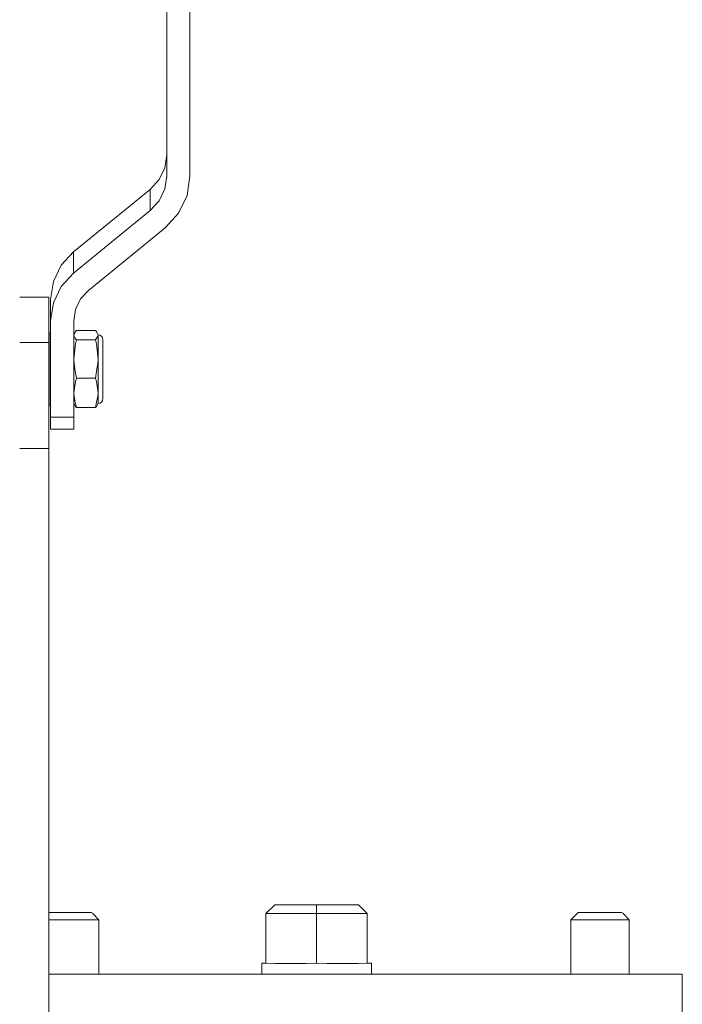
# Model space of a CAD drawing. Header units: millimetres. Extents: x 53056 to 116131, y -669674 to -625124.
# Tile 232 of 256: x 66788 to 66970, y -634500 to -634231. Entities that reach past the tile are written whole.
import ezdxf

# ---------------------------------------------------------------- set-up
doc = ezdxf.new("R2010")
doc.units = ezdxf.units.MM
doc.header["$MEASUREMENT"] = 0
doc.linetypes.add('DGN Style 1', pattern=[536.199087, 0.892178, -535.306909])
doc.layers.add('Side Cradle Tower', color=7, linetype='Continuous', lineweight=0)

# ---------------------------------------------------------------- blocks, each defined once
blk = doc.blocks.new('*U55')
at = {"layer": 'Side Cradle Tower', "color": 7, "linetype": 'Continuous', "lineweight": 0}
for p, q in [((-17765.36, 13125.61), (-17765.36, 13296.64)), ((-17759.01, 13296.64), (-17759.01, 13125.61)), ((-17765.36, 13131.45), (-17765.89, 13127.9)), ((-17765.89, 13122.07), (-17765.36, 13125.61)), ((-17769.9, 13121.97), (-17790.86, 13104.89)), ((-17769.9, 13121.97), (-17769.9, 13116.14)), ((-17790.86, 13099.06), (-17769.9, 13116.14)), ((-17762.15, 13115.42), (-17765.82, 13111.4)), ((-17765.82, 13111.4), (-17786.78, 13094.32)), ((-17790.86, 13104.89), (-17794.23, 13101.21)), ((-17790.86, 13104.89), (-17790.86, 13099.06)), ((-17794.23, 13095.38), (-17790.86, 13099.06)), ((-17805.57, 13092.5), (-17797.57, 13092.5)), ((-17797.11, 13091.86), (-17797.11, 13086.03)), ((-17790.29, 13089.13), (-17790.76, 13086.03)), ((-17797.11, 13086.03), (-17797.11, 13059.59)), ((-17790.76, 13086.03), (-17790.76, 13086.03)), ((-17790.76, 13059.59), (-17790.76, 13086.03)), ((-17797.57, 13082.59), (-17797.26, 13082.59)), ((-17790.76, 13082.07), (-17790.4, 13082.87)), ((-17790.32, 13083.06), (-17790.07, 13083.33)), ((-17790.07, 13083.33), (-17784.83, 13083.33)), ((-17784.58, 13083.06), (-17784.5, 13082.87)), ((-17784.5, 13082.87), (-17784.14, 13082.07)), ((-17797.57, 13080.09), (-17805.57, 13080.09)), ((-17790.72, 13081.79), (-17790.76, 13082.07)), ((-17790.32, 13079.7), (-17790.07, 13080.8)), ((-17790.07, 13080.8), (-17784.83, 13080.8)), ((-17784.17, 13081.79), (-17784.14, 13082.07)), ((-17784.14, 13082.2), (-17784.14, 13082.18)), ((-17784.14, 13082.07), (-17784.14, 13082.18)), ((-17784.5, 13078.89), (-17784.14, 13075.54)), ((-17784.14, 13075.54), (-17784.14, 13077.8)), ((-17790.72, 13074.41), (-17790.76, 13075.54)), ((-17782.82, 13077.11), (-17782.82, 13074.11)), ((-17784.83, 13070.27), (-17784.53, 13072.15)), ((-17782.82, 13074.11), (-17782.82, 13070.91)), ((-17790.32, 13069.43), (-17790.07, 13070.27)), ((-17790.07, 13070.27), (-17784.83, 13070.27)), ((-17782.82, 13070.91), (-17782.82, 13068)), ((-17784.5, 13068.81), (-17784.14, 13066.27)), ((-17784.14, 13066.27), (-17784.14, 13067.23)), ((-17790.72, 13065.41), (-17790.76, 13066.27)), ((-17797.57, 13062.87), (-17797.26, 13062.87)), ((-17790.32, 13062.53), (-17790.07, 13062.26)), ((-17790.07, 13062.26), (-17784.83, 13062.26)), ((-17784.83, 13062.26), (-17784.53, 13063.7)), ((-17797.11, 13059.59), (-17790.76, 13059.59)), ((-17797.11, 13059.59), (-17797.11, 13056.99)), ((-17790.76, 13056.99), (-17790.76, 13059.59)), ((-17797.57, 13051.05), (-17805.57, 13051.05)), ((-17791.89, 12924.14), (-17789.6, 12924.14)), ((-17789.6, 12924.14), (-17787.66, 12924.14)), ((-17735.85, 12926.2), (-17738.25, 12923.8)), ((-17735.85, 12926.2), (-17738.25, 12923.8)), ((-17738.25, 12923.8), (-17738.25, 12910.2)), ((-17724.39, 12923.79), (-17738.25, 12923.8)), ((-17738.25, 12923.8), (-17738.25, 12923.8)), ((-17735.85, 12926.2), (-17724.39, 12926.19)), ((-17735.85, 12926.2), (-17735.85, 12926.2)), ((-17729.93, 12926.2), (-17735.85, 12926.2)), ((-17735.85, 12926.2), (-17735.85, 12926.2)), ((-17731.78, 12926.2), (-17732.39, 12926.2)), ((-17724.39, 12926.21), (-17729.93, 12926.2)), ((-17724.39, 12926.21), (-17722.1, 12926.2)), ((-17722.1, 12926.2), (-17724.39, 12926.2)), ((-17724.39, 12926.2), (-17722.1, 12926.2)), ((-17712.94, 12926.2), (-17724.39, 12926.19)), ((-17722.1, 12926.2), (-17724.39, 12926.2)), ((-17724.39, 12926.19), (-17724.39, 12923.79)), ((-17710.54, 12923.8), (-17724.39, 12923.79)), ((-17724.39, 12910.19), (-17724.39, 12923.79)), ((-17722.1, 12926.2), (-17712.94, 12926.2)), ((-17712.94, 12926.2), (-17712.94, 12926.2)), ((-17712.94, 12926.2), (-17712.94, 12926.2)), ((-17710.54, 12923.8), (-17712.94, 12926.2)), ((-17712.93, 12926.2), (-17712.94, 12926.2)), ((-17710.54, 12923.8), (-17712.93, 12926.2)), ((-17710.54, 12910.2), (-17710.54, 12923.8)), ((-17710.54, 12923.8), (-17710.54, 12923.8)), ((-17646.89, 12924.14), (-17644.6, 12924.14)), ((-17644.6, 12924.14), (-17642.66, 12924.14)), ((-17783.92, 12921.3), (-17783.91, 12907.2)), ((-17638.92, 12921.3), (-17638.91, 12907.2)), ((-17724.39, 12910.19), (-17738.25, 12910.2)), ((-17710.54, 12910.2), (-17724.39, 12910.19)), ((-17631.14, 12907.2), (-17624.39, 12907.2)), ((-17624.39, 12895.2), (-17624.39, 12907.2))]:
    blk.add_line(p, q, dxfattribs=at)
at = {"layer": 'Side Cradle Tower', "color": 7, "linetype": 'Continuous', "lineweight": 0, "flags": 128}
for points in [[(-17765.89, 13127.9), (-17767.45, 13124.65), (-17769.9, 13121.97)], [(-17759.01, 13125.61), (-17759.81, 13120.29), (-17762.15, 13115.42)], [(-17769.9, 13116.14), (-17767.45, 13118.82), (-17765.89, 13122.07)], [(-17794.23, 13101.21), (-17796.37, 13096.74), (-17797.11, 13091.86)], [(-17797.11, 13086.03), (-17796.37, 13090.91), (-17794.23, 13095.38)], [(-17786.78, 13094.32), (-17788.92, 13091.98), (-17790.29, 13089.13)], [(-17797.57, 13092.5), (-17797.57, 13092.5), (-17797.57, 13092.5), (-17797.57, 13090.22), (-17797.57, 13085.92), (-17797.57, 13080.09), (-17797.57, 13051.05), (-17797.57, 12895.2)], [(-17797.26, 13082.59), (-17797.26, 13081.2), (-17797.26, 13078.52), (-17797.26, 13074.96), (-17797.26, 13071.06), (-17797.26, 13067.41), (-17797.26, 13064.58), (-17797.26, 13062.98), (-17797.26, 13062.87), (-17797.26, 13062.87)], [(-17790.76, 13082.26), (-17790.4, 13082.87), (-17790.32, 13083.06)], [(-17784.83, 13083.33), (-17784.58, 13083.06), (-17784.58, 13083.06)], [(-17784.58, 13083.06), (-17784.14, 13082.2), (-17783.63, 13082.1), (-17783.21, 13081.82), (-17782.92, 13081.39), (-17782.82, 13080.89), (-17782.82, 13080.78), (-17782.82, 13079.45), (-17782.82, 13077.11), (-17782.82, 13077.11)], [(-17790.07, 13080.8), (-17790.37, 13081.26), (-17790.72, 13081.79)], [(-17784.5, 13078.89), (-17784.58, 13079.7), (-17784.83, 13080.8), (-17784.53, 13081.26), (-17784.17, 13081.79)], [(-17784.14, 13077.8), (-17784.14, 13078.39), (-17784.14, 13080.52), (-17784.14, 13080.7), (-17784.14, 13082.07)], [(-17790.76, 13075.54), (-17790.4, 13078.89), (-17790.32, 13079.7)], [(-17784.53, 13072.15), (-17784.17, 13074.4), (-17784.14, 13075.54), (-17784.14, 13074.32), (-17784.14, 13072.28), (-17784.14, 13070.61), (-17784.14, 13069.09), (-17784.14, 13067.23)], [(-17790.07, 13070.27), (-17790.37, 13072.15), (-17790.72, 13074.41)], [(-17790.76, 13066.27), (-17790.4, 13068.81), (-17790.32, 13069.43)], [(-17784.83, 13070.27), (-17784.58, 13069.43), (-17784.5, 13068.81)], [(-17782.82, 13068), (-17782.82, 13068), (-17782.82, 13065.82), (-17782.82, 13064.7), (-17782.92, 13064.2), (-17783.21, 13063.78), (-17783.63, 13063.49), (-17784.14, 13063.39), (-17784.58, 13062.53), (-17784.83, 13062.26)], [(-17790.07, 13062.26), (-17790.37, 13063.7), (-17790.72, 13065.41)], [(-17784.53, 13063.7), (-17784.17, 13065.41), (-17784.14, 13066.27), (-17784.14, 13064.69), (-17784.14, 13064.41), (-17784.14, 13063.39)], [(-17790.32, 13062.53), (-17790.4, 13062.72), (-17790.76, 13063.33)], [(-17797.11, 13056.99), (-17797.11, 13056.31), (-17790.76, 13056.31), (-17790.76, 13056.99)], [(-17797.57, 12924.14), (-17797.44, 12924.14), (-17797.43, 12924.14)], [(-17785.89, 12924.13), (-17786.35, 12924.13), (-17787.65, 12924.13), (-17789.6, 12924.13), (-17791.89, 12924.13), (-17794.19, 12924.13), (-17796.13, 12924.13), (-17797.44, 12924.13), (-17797.57, 12924.13)], [(-17797.43, 12924.14), (-17796.13, 12924.14), (-17794.19, 12924.14), (-17791.89, 12924.14)], [(-17787.66, 12924.14), (-17787.65, 12924.14), (-17786.35, 12924.14)], [(-17786.35, 12924.14), (-17786.35, 12924.14), (-17785.9, 12924.13)], [(-17785.89, 12924.13), (-17785.89, 12924.13), (-17785.83, 12924.08)], [(-17785.68, 12923.92), (-17783.92, 12922.14), (-17783.92, 12922.14)], [(-17716.39, 12926.2), (-17716.39, 12926.2), (-17717, 12926.2), (-17718.74, 12926.2), (-17721.33, 12926.2), (-17724.39, 12926.2), (-17727.45, 12926.2), (-17730.05, 12926.2), (-17731.78, 12926.2), (-17732.39, 12926.2), (-17732.39, 12926.2)], [(-17729.93, 12926.2), (-17730.05, 12926.2), (-17731.78, 12926.2)], [(-17730.39, 12926.2), (-17729.94, 12926.2), (-17729.93, 12926.2)], [(-17724.39, 12926.2), (-17726.69, 12926.2), (-17728.63, 12926.2), (-17729.94, 12926.2), (-17730.39, 12926.2)], [(-17729.93, 12926.2), (-17728.63, 12926.2), (-17726.69, 12926.2), (-17724.39, 12926.2)], [(-17724.39, 12926.2), (-17727.45, 12926.2), (-17729.93, 12926.2)], [(-17722.1, 12926.2), (-17722.1, 12926.2), (-17720.15, 12926.2), (-17718.85, 12926.2)], [(-17718.39, 12926.2), (-17718.85, 12926.2), (-17720.15, 12926.2), (-17722.1, 12926.2)], [(-17718.85, 12926.2), (-17721.33, 12926.2), (-17722.1, 12926.2)], [(-17718.85, 12926.2), (-17718.85, 12926.2), (-17718.4, 12926.2)], [(-17716.39, 12926.2), (-17717, 12926.2), (-17718.74, 12926.2), (-17718.85, 12926.2)], [(-17654.89, 12907.2), (-17654.89, 12922.13), (-17652.89, 12924.13), (-17652.89, 12924.13)], [(-17652.89, 12924.13), (-17652.44, 12924.14), (-17652.43, 12924.14)], [(-17640.89, 12924.13), (-17641.35, 12924.13), (-17642.65, 12924.13), (-17644.6, 12924.13), (-17646.89, 12924.13), (-17649.19, 12924.13), (-17651.13, 12924.13), (-17652.44, 12924.13), (-17652.89, 12924.13)], [(-17652.43, 12924.14), (-17651.13, 12924.14), (-17649.19, 12924.14), (-17646.89, 12924.14)], [(-17642.66, 12924.14), (-17642.65, 12924.14), (-17641.35, 12924.14)], [(-17641.35, 12924.14), (-17641.35, 12924.14), (-17640.9, 12924.13)], [(-17640.89, 12924.13), (-17640.89, 12924.13), (-17640.83, 12924.08)], [(-17640.68, 12923.92), (-17638.92, 12922.14), (-17638.92, 12922.14)], [(-17783.91, 12922.13), (-17784.15, 12922.11), (-17784.49, 12922.1), (-17784.51, 12922.1), (-17784.56, 12922.1), (-17785.26, 12922.09), (-17786.03, 12922.08), (-17786.21, 12922.08), (-17786.25, 12922.08), (-17787.11, 12922.07), (-17788.16, 12922.06), (-17788.82, 12922.06), (-17788.84, 12922.06), (-17789.5, 12922.06), (-17790.71, 12922.05), (-17791.89, 12922.05), (-17791.89, 12922.05), (-17792.16, 12922.05), (-17793.4, 12922.06), (-17794.79, 12922.06), (-17794.95, 12922.06), (-17794.97, 12922.06), (-17795.91, 12922.06), (-17797.1, 12922.07), (-17797.53, 12922.08), (-17797.57, 12922.08), (-17797.57, 12922.08)], [(-17783.91, 12922.13), (-17783.91, 12922.13), (-17783.95, 12907.2)], [(-17783.92, 12922.14), (-17783.92, 12922.14), (-17783.92, 12922.14), (-17783.92, 12922.13)], [(-17783.92, 12922.13), (-17783.92, 12922.13), (-17783.91, 12922.13)], [(-17638.91, 12922.13), (-17639.15, 12922.11), (-17639.49, 12922.1), (-17639.51, 12922.1), (-17639.56, 12922.1), (-17640.26, 12922.09), (-17641.03, 12922.08), (-17641.21, 12922.08), (-17641.25, 12922.08), (-17642.11, 12922.07), (-17643.16, 12922.06), (-17643.82, 12922.06), (-17643.84, 12922.06), (-17644.5, 12922.06), (-17645.71, 12922.05), (-17646.89, 12922.05), (-17646.89, 12922.05), (-17647.16, 12922.05), (-17648.4, 12922.06), (-17649.79, 12922.06), (-17649.95, 12922.06), (-17649.97, 12922.06), (-17650.91, 12922.06), (-17652.1, 12922.07), (-17652.53, 12922.08), (-17652.57, 12922.08), (-17652.97, 12922.08), (-17653.82, 12922.09), (-17654.27, 12922.1), (-17654.3, 12922.1), (-17654.35, 12922.11), (-17654.75, 12922.12), (-17654.89, 12922.13)], [(-17638.91, 12922.13), (-17638.91, 12922.13), (-17638.95, 12907.2)], [(-17638.92, 12922.14), (-17638.92, 12922.14), (-17638.92, 12922.14), (-17638.92, 12922.13)], [(-17638.92, 12922.13), (-17638.92, 12922.13), (-17638.91, 12922.13)], [(-17739.39, 12907.2), (-17739.39, 12910.2), (-17739.39, 12910.2)], [(-17739.39, 12910.2), (-17738.25, 12910.2), (-17738.25, 12910.2)], [(-17738.25, 12910.2), (-17738.25, 12910.2), (-17739.39, 12910.2)], [(-17727.21, 12910.19), (-17730.13, 12910.19), (-17735, 12910.19), (-17735.72, 12910.19)], [(-17713.06, 12910.19), (-17713.79, 12910.19), (-17718.65, 12910.19), (-17721.58, 12910.19)], [(-17710.54, 12910.2), (-17710.53, 12910.2), (-17709.4, 12910.2)], [(-17709.39, 12910.2), (-17710.53, 12910.2), (-17710.54, 12910.2)], [(-17709.39, 12910.2), (-17709.39, 12910.2), (-17709.39, 12907.2)], [(-17797.57, 12907.2), (-17758.14, 12907.2), (-17685.64, 12907.2), (-17631.14, 12907.2)]]:
    blk.add_lwpolyline(points, dxfattribs=at)

msp = doc.modelspace()

# ---------------------------------------------------------------- block references
at = {"color": 7, "linetype": 'DGN Style 1', "lineweight": 0}
msp.add_blockref('*U55', (84593.95, -647399.35), dxfattribs=at)

doc.saveas('drawing.dxf')
